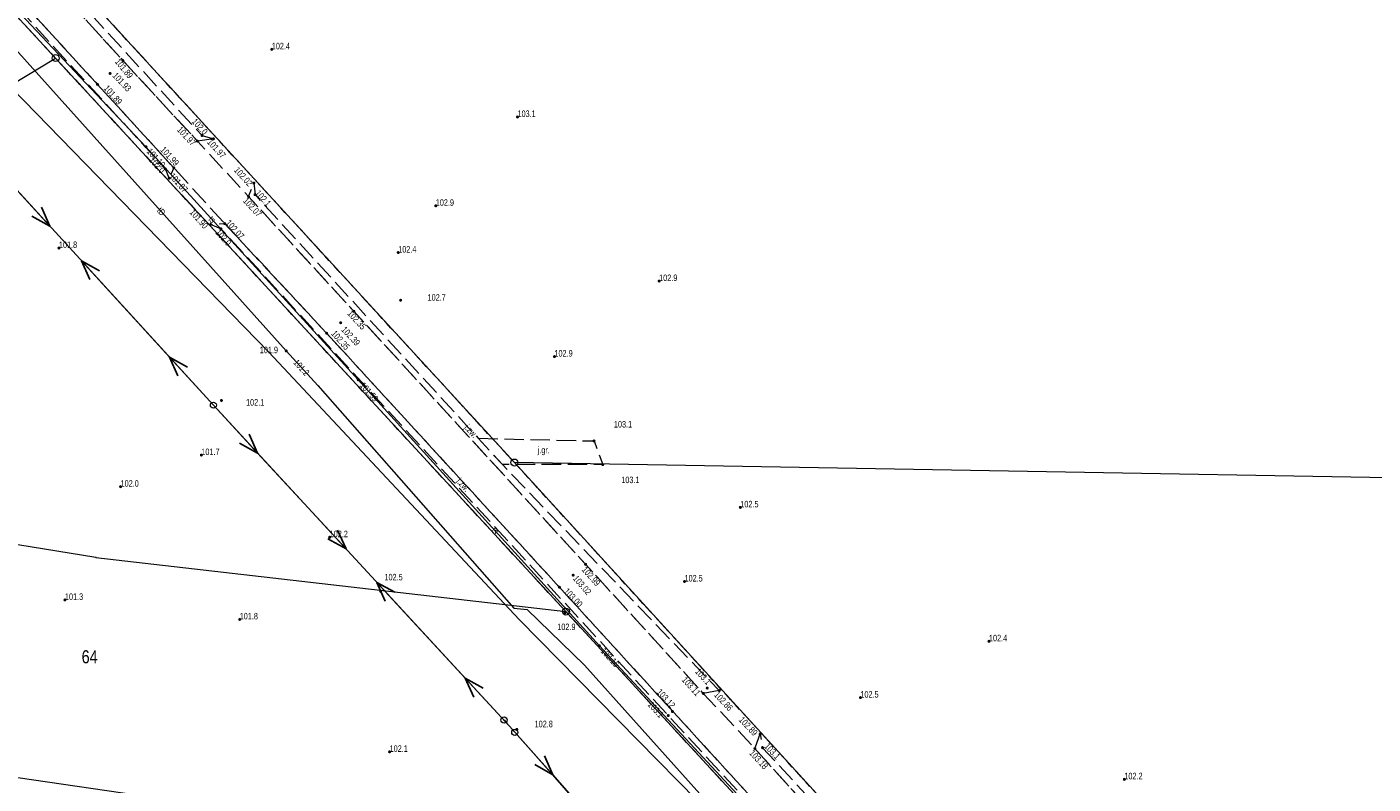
# Model space of a CAD drawing. Header units: inches. Extents: x 6497603 to 6502483, y 5925790 to 5934357.
# Tile 54 of 256: x 6499969 to 6500124, y 5926737 to 5926824. Entities that reach past the tile are written whole.
import ezdxf
from ezdxf.enums import TextEntityAlignment as Align

# ---------------------------------------------------------------- set-up
doc = ezdxf.new("R2010")
doc.units = ezdxf.units.IN
doc.header["$MEASUREMENT"] = 0
for name, pattern in [('2.25_0.75', [3, 2.25, -0.75]), ('219-1000', [0, 0]), ('egkk-1000', [3, 2.25, -0.75]), ('egug-1000', [1.5, 0.75, -0.75]), ('suep_nn_1000', [0, 0]), ('supp_1000', [1.25, 0.625, -0.625])]:
    doc.linetypes.add(name, pattern=pattern)
for name, color, linetype in [('202-punkt graniczny', 7, 'Continuous'), ('203-punkt graniczny', 7, 'Continuous'), ('211-numer działki ewidencyjnej', 7, 'Continuous'), ('217-kontur klasyfikacyjny', 7, 'Continuous'), ('218-kontur użytku gruntowego', 7, 'Continuous'), ('219-działka ewidencyjna', 7, 'Continuous'), ('jezdnia', 7, 'Continuous'), ('jezdnia-Atr17', 7, 'Continuous'), ('pikieta naturalna', 7, 'Continuous'), ('pikieta naturalna-Atr2', 7, 'Continuous'), ('pikieta sztuczna', 7, 'Continuous'), ('pikieta sztuczna-Atr2', 7, 'Continuous'), ('przewód elektroenergetyczny niskiego napięcia', 7, 'Continuous'), ('przewód telekomunikacyjny podziemny', 7, 'Continuous'), ('przewód telekomunikacyjny podziemny-Atr1', 7, 'Continuous'), ('przewód wodociągowy', 7, 'Continuous'), ('rzędna', 7, 'Continuous'), ('rzędna-Atr2', 7, 'Continuous'), ('słup przewodów napowietrznych', 7, 'Continuous')]:
    doc.layers.add(name, color=color, linetype=linetype)
doc.styles.get("Standard").update_dxf_attribs({"font": 'arial.ttf'})

# ---------------------------------------------------------------- blocks, each defined once
blk = doc.blocks.new('203')
at = {"linetype": 'Continuous', "lineweight": 0}
h = blk.add_hatch(color=0, dxfattribs=at)
edge = h.paths.add_edge_path()
edge.add_arc((0, 0), 0.09, 0, 360)
blk = doc.blocks.new('202')
at = {"color": 0, "linetype": 'Continuous', "lineweight": 0}
blk.add_circle((0, 0), 0.4, dxfattribs=at)
blk = doc.blocks.new('PW01')
at = {"linetype": 'Continuous', "lineweight": 13}
h = blk.add_hatch(color=0, dxfattribs=at)
edge = h.paths.add_edge_path()
edge.add_arc((0, 0), 0.18, 0, 360)
blk = doc.blocks.new('US15')
at = {"color": 0, "linetype": 'Continuous', "lineweight": 13}
blk.add_circle((0, 0), 0.35, dxfattribs=at)
blk = doc.blocks.new('SUEP1')
at = {"color": 0, "linetype": 'Continuous'}
for p, q in [((0, 0), (7.5, 0)), ((7.5, 0), (5.25, 0.75)), ((7.5, 0), (5.25, -0.75)), ((7.5, 0), (22.5, 0)), ((22.5, 0), (20.25, 0.75)), ((22.5, 0), (20.25, -0.75))]:
    blk.add_line(p, q, dxfattribs=at)
blk = doc.blocks.new('SM05')
at = {"color": 0, "linetype": 'Continuous', "lineweight": 13}
blk.add_circle((0, 0), 0.35, dxfattribs=at)

msp = doc.modelspace()

# ---------------------------------------------------------------- linework, layer by layer
at = {"layer": '217-kontur klasyfikacyjny', "color": 3, "linetype": 'egkk-1000', "lineweight": 18, "flags": 128}
for points in [[(6499972.58, 5926820.58), (6499918.41, 5926879.35)], [(6499969.3, 5926835.18), (6500025.35, 5926774.05)], [(6500031.28, 5926756.9), (6499972.58, 5926820.58)], [(6500025.35, 5926774.05), (6500072.48, 5926722.38)], [(6500061.42, 5926724.2), (6500031.28, 5926756.9)]]:
    msp.add_lwpolyline(points, dxfattribs=at)
at = {"layer": '218-kontur użytku gruntowego', "color": 3, "linetype": 'egug-1000', "lineweight": 18, "flags": 128}
for points in [[(6499972.58, 5926820.58), (6499918.41, 5926879.35)], [(6500025.35, 5926774.05), (6499969.3, 5926835.18)], [(6500031.28, 5926756.9), (6499972.58, 5926820.58)], [(6500072.48, 5926722.38), (6500025.35, 5926774.05)], [(6500061.42, 5926724.2), (6500031.28, 5926756.9)]]:
    msp.add_lwpolyline(points, dxfattribs=at)
at = {"layer": '219-działka ewidencyjna', "color": 3, "linetype": '219-1000', "lineweight": 18, "flags": 128}
for points in [[(6499868.23, 5926933.79), (6499972.58, 5926820.58)], [(6499969.3, 5926835.18), (6500025.35, 5926774.05)], [(6499925.04, 5926791.85), (6499972.58, 5926820.58)], [(6499972.58, 5926820.58), (6500031.28, 5926756.9)], [(6500025.35, 5926774.05), (6500072.48, 5926722.38)], [(6500187.12, 5926771.22), (6500025.35, 5926774.05)], [(6499977.23, 5926763.13), (6499921.69, 5926772.13)], [(6499977.23, 5926763.13), (6500031.28, 5926756.9)], [(6500031.28, 5926756.9), (6500061.42, 5926724.2)], [(6499915.7, 5926745.49), (6500061.42, 5926724.2)]]:
    msp.add_lwpolyline(points, dxfattribs=at)
at = {"layer": 'jezdnia', "color": 7, "linetype": '2.25_0.75', "lineweight": 18, "flags": 128}
for points in [[(6499696.37, 5927097.93), (6499699.11, 5927100.89), (6499707.59, 5927092.72), (6499718.16, 5927082.54), (6499743.88, 5927059.9), (6499746.42, 5927060.42), (6499750.85, 5927056.45), (6499750.56, 5927054.04), (6499765.59, 5927040.83), (6499772.53, 5927034.67), (6499793.54, 5927016.13), (6499795.27, 5927016.53), (6499798.85, 5927013.02), (6499798.44, 5927011.55), (6499809.05, 5927001.22), (6499816, 5926994.41), (6499818.76, 5926991.66), (6499832.64, 5926978.03), (6499837.94, 5926972.92), (6499846.75, 5926964.13), (6499853.26, 5926957.44), (6499858.4, 5926952.16), (6499864.56, 5926945.83), (6499874.4, 5926935.7), (6499901, 5926907.21), (6499908.28, 5926899.39), (6499913.4, 5926893.8), (6499927.34, 5926878.2), (6499953.52, 5926849.7), (6499980.32, 5926820.31), (6499988.89, 5926811.03), (6499994.78, 5926804.65), (6500006.89, 5926791.45), (6500033.54, 5926762.34), (6500047.08, 5926747.49), (6500053.02, 5926741.14), (6500059.07, 5926734.43), (6500057.54, 5926732.97), (6500056.17, 5926731.62), (6500030.53, 5926759.7), (6500003.76, 5926788.93), (6499992.03, 5926801.54), (6499986.19, 5926807.95), (6499977.4, 5926817.56), (6499950.45, 5926847.02), (6499924.38, 5926875.53), (6499916.38, 5926884.39), (6499906.44, 5926895.26), (6499898.16, 5926904.4), (6499871.43, 5926933.04), (6499843.92, 5926961.34), (6499816.07, 5926988.71), (6499792.62, 5927011.49), (6499769.5, 5927031.99), (6499767.32, 5927031.91), (6499762.94, 5927036.26), (6499762.83, 5927037.91), (6499747.76, 5927051.12), (6499741.06, 5927056.98), (6499715.35, 5927079.63), (6499704.45, 5927090.13)], [(6499990.74, 5926811.3), (6499988.89, 5926811.03), (6499980.32, 5926820.31), (6499953.52, 5926849.7), (6499948.58, 5926856.53), (6499934.09, 5926872.36), (6499927.34, 5926878.2), (6499913.4, 5926893.8), (6499914.46, 5926895.51), (6499914.63, 5926893.57), (6499928.4, 5926878.35), (6499934.71, 5926872.81), (6499949.2, 5926856.87), (6499954.65, 5926849.6), (6499989.43, 5926811.67)], [(6499985.65, 5926806.78), (6499985.21, 5926807.83), (6499951.55, 5926844.7), (6499923.95, 5926874.87), (6499916.01, 5926883.85), (6499914.25, 5926884.3), (6499916.38, 5926884.39), (6499924.38, 5926875.53), (6499950.45, 5926847.02), (6499977.4, 5926817.56), (6499986.19, 5926807.95)], [(6500048.92, 5926747.81), (6500047.08, 5926747.49), (6500033.54, 5926762.34), (6500006.89, 5926791.45), (6499994.78, 5926804.65), (6499995.39, 5926806.21), (6499995.52, 5926804.87), (6500021.2, 5926776.84), (6500023.97, 5926773.82)], [(6500056.08, 5926729.24), (6500055.8, 5926731.12), (6500043.05, 5926744.94), (6499991.6, 5926800.95), (6499990.42, 5926801.44), (6499992.03, 5926801.54), (6500003.76, 5926788.93), (6500030.53, 5926759.7), (6500056.17, 5926731.62), (6500056.42, 5926731.34)], [(6500021.2, 5926776.84), (6500034.51, 5926776.53), (6500035.52, 5926773.81), (6500023.97, 5926773.82)], [(6500077.99, 5926716.3), (6500075.79, 5926716.43), (6500059.07, 5926734.43), (6500053.02, 5926741.14), (6500053.62, 5926742.82), (6500053.9, 5926741.23), (6500076.43, 5926716.88)]]:
    msp.add_lwpolyline(points, close=True, dxfattribs=at)
at = {"layer": 'przewód elektroenergetyczny niskiego napięcia', "color": 1, "linetype": 'suep_nn_1000', "lineweight": 18, "flags": 128}
for points in [[(6499956.74, 5926817.86), (6499990.74, 5926780.65)], [(6499990.74, 5926780.65), (6500024.78, 5926743.72)], [(6500024.78, 5926743.72), (6499990.74, 5926780.65)], [(6500024.78, 5926743.72), (6500051.27, 5926713.84)]]:
    msp.add_lwpolyline(points, dxfattribs=at)
at = {"layer": 'przewód telekomunikacyjny podziemny', "color": 30, "linetype": 'Continuous', "lineweight": 18, "flags": 128}
for points in [[(6499915.01, 5926883.62), (6499920.63, 5926877.53), (6499961.58, 5926833.07), (6499982.98, 5926810.38), (6500007.39, 5926783.56), (6500035.13, 5926752.96), (6500062.91, 5926723.04), (6500062.66, 5926722.84)], [(6499649.71, 5926827.55), (6499674.82, 5926828.42), (6499708.47, 5926826.45), (6499749.47, 5926824.93), (6499781.94, 5926825.69), (6499830.17, 5926835.26), (6499850.31, 5926836.67), (6499877.31, 5926837.95), (6499879.78, 5926865.72), (6499881.03, 5926874.45), (6499911.43, 5926881.68), (6499913.16, 5926881.83), (6499948.36, 5926841.83), (6499966.98, 5926822.74), (6499999.11, 5926786.89), (6500002.75, 5926782.92), (6500025.29, 5926757.31), (6500026.84, 5926757.15), (6500033.4, 5926750.75), (6500050.31, 5926731.87), (6500069.37, 5926712.6), (6500091.11, 5926688.86), (6500119.78, 5926658.25), (6500132.73, 5926644.64)]]:
    msp.add_lwpolyline(points, dxfattribs=at)
at = {"layer": 'przewód wodociągowy', "color": 5, "linetype": 'Continuous', "lineweight": 18, "flags": 128}
msp.add_lwpolyline([(6499646.22, 5927020.61), (6499677.68, 5927036.09), (6499706.55, 5927049.13), (6499726.79, 5927056.56), (6499742.13, 5927048.46), (6499776.23, 5927018.8), (6499803.9, 5926996.46), (6499832.24, 5926968.38), (6499846.76, 5926954.37), (6499862.58, 5926937.44), (6499886.5, 5926911.32), (6499908.78, 5926882.29), (6499928.76, 5926859.78), (6499961.87, 5926822.9), (6499997.11, 5926786.73), (6500025.9, 5926755.99), (6500048.68, 5926732.82)], dxfattribs=at)
at = {"layer": 'słup przewodów napowietrznych', "color": 7, "linetype": 'supp_1000', "lineweight": 18, "flags": 128}
msp.add_lwpolyline([(6500024.16, 5926744.43), (6500025.4, 5926743)], dxfattribs=at)

# ---------------------------------------------------------------- block references
at = {"layer": '202-punkt graniczny', "color": 7, "linetype": 'Continuous', "lineweight": 18}
for p in [(6499972.58, 5926820.58), (6500025.35, 5926774.05), (6500031.28, 5926756.9)]:
    msp.add_blockref('202', p, dxfattribs=at)
at = {"layer": '203-punkt graniczny', "color": 3, "linetype": 'Continuous', "lineweight": 18}
msp.add_blockref('203', (6499977.23, 5926763.13), dxfattribs=at)
at = {"layer": 'pikieta naturalna', "color": 7, "linetype": 'Continuous', "lineweight": 13}
for p in [(6499997.45, 5926821.59), (6500025.71, 5926813.81), (6499989.43, 5926811.67), (6499985.21, 5926807.83), (6499995.52, 5926804.87), (6500016.31, 5926803.59), (6499991.6, 5926800.95), (6499972.97, 5926798.73), (6500011.99, 5926798.21), (6500042, 5926794.93), (6500012.27, 5926792.72), (6499999.11, 5926786.89), (6500029.96, 5926786.24), (6499991.66, 5926781.19), (6500034.51, 5926776.53), (6499989.35, 5926774.91), (6500035.52, 5926773.81), (6499980.06, 5926771.27), (6500051.34, 5926768.89), (6500004.11, 5926765.46), (6500009.97, 5926759.25), (6500044.92, 5926760.36), (6499973.66, 5926758.24), (6500031.16, 5926756.76), (6499993.76, 5926756), (6500079.94, 5926753.48), (6500047.53, 5926748.1), (6500065.15, 5926747), (6500043.05, 5926744.94), (6500025.63, 5926743.34), (6500011, 5926740.76), (6500053.9, 5926741.23), (6500095.51, 5926737.6)]:
    msp.add_blockref('PW01', p, dxfattribs=at)
at = {"layer": 'pikieta sztuczna', "color": 7, "linetype": 'Continuous', "lineweight": 13}
for p in [(6499980.32, 5926820.31), (6499978.85, 5926818.82), (6499977.4, 5926817.56), (6499988.89, 5926811.03), (6499990.74, 5926811.3), (6499986.19, 5926807.95), (6499985.65, 5926806.78), (6499995.39, 5926806.2), (6499994.78, 5926804.65), (6499990.42, 5926801.44), (6499992.03, 5926801.54), (6500005.37, 5926790.13), (6500006.89, 5926791.45), (6500003.76, 5926788.93), (6500033.54, 5926762.34), (6500032.11, 5926761.09), (6500030.53, 5926759.7), (6500047.08, 5926747.49), (6500048.92, 5926747.81), (6500043.53, 5926745.4), (6500053.62, 5926742.82), (6500053.02, 5926741.14)]:
    msp.add_blockref('PW01', p, dxfattribs=at)
at = {"layer": 'przewód elektroenergetyczny niskiego napięcia', "color": 1, "linetype": 'Continuous', "lineweight": 18}
for p, rotation in [((6499956.74, 5926817.86), 312.419), ((6499990.74, 5926780.65), 132.419), ((6499990.74, 5926780.65), 312.668), ((6500024.78, 5926743.72), 132.668), ((6500024.78, 5926743.72), 311.558)]:
    msp.add_blockref('SUEP1', p, dxfattribs=dict(at, rotation=rotation))
at = {"layer": 'rzędna', "color": 30, "linetype": 'Continuous', "lineweight": 18}
for p in [(6499982.98, 5926810.38), (6499999.11, 5926786.89), (6500007.39, 5926783.56), (6500035.13, 5926752.96)]:
    msp.add_blockref('PW01', p, dxfattribs=at)
at = {"layer": 'słup przewodów napowietrznych', "color": 7, "linetype": 'Continuous', "lineweight": 18}
for name, p in [('US15', (6499990.74, 5926780.65)), ('SM05', (6500024.16, 5926744.43)), ('SM05', (6500025.4, 5926743))]:
    msp.add_blockref(name, p, dxfattribs=at)

# ---------------------------------------------------------------- texts
at = {"layer": '211-numer działki ewidencyjnej', "color": 3, "linetype": 'Continuous', "lineweight": 18, "width": 0.79}
msp.add_text('64', height=1.5, dxfattribs=at).set_placement((6499975.58, 5926752.45), align=Align.TOP_LEFT)
at = {"layer": 'jezdnia-Atr17', "color": 7, "width": 0.667}
for rotation, p in [(312.494, (6500019.53, 5926778.03)), (312.569, (6500018.62, 5926771.84))]:
    msp.add_text('j.zw.', height=0.75, rotation=rotation, dxfattribs=at).set_placement(p)
msp.add_text('j.gr.', height=0.75, dxfattribs=at).set_placement((6500028.03, 5926775.12))
at = {"layer": 'pikieta naturalna-Atr2', "color": 7, "width": 0.667}
for s, p in [('102.4', (6499997.45, 5926821.59)), ('103.1', (6500025.71, 5926813.81)), ('102.9', (6500016.31, 5926803.59)), ('101.8', (6499972.97, 5926798.73)), ('102.4', (6500011.99, 5926798.21)), ('102.9', (6500042, 5926794.93)), ('102.7', (6500015.37, 5926792.67)), ('101.9', (6499996.07, 5926786.63)), ('102.9', (6500029.96, 5926786.24)), ('102.1', (6499994.49, 5926780.6)), ('103.1', (6500036.8, 5926778.08)), ('101.7', (6499989.35, 5926774.91)), ('102.0', (6499980.06, 5926771.27)), ('103.1', (6500037.65, 5926771.68)), ('102.5', (6500051.34, 5926768.89)), ('102.2', (6500004.11, 5926765.46)), ('102.5', (6500010.41, 5926760.49)), ('102.5', (6500044.92, 5926760.36)), ('101.3', (6499973.66, 5926758.24)), ('101.8', (6499993.76, 5926756)), ('102.9', (6500030.29, 5926754.77)), ('102.4', (6500079.94, 5926753.48)), ('102.5', (6500065.15, 5926747)), ('102.8', (6500027.68, 5926743.59)), ('102.1', (6500011, 5926740.76)), ('102.2', (6500095.51, 5926737.6))]:
    msp.add_text(s, height=0.75, dxfattribs=at).set_placement(p)
for s, rotation, p in [('102.0', 312.519, (6499988.74, 5926813.73)), ('102.0', 312.394, (6499983.82, 5926809.3)), ('102.1', 312.494, (6499996.02, 5926805.49)), ('102.0', 312.569, (6499991.46, 5926800.97)), ('103.1', 312.494, (6500046.63, 5926750.45)), ('103.1', 312.569, (6500041.18, 5926746.65)), ('103.1', 312.787, (6500054.58, 5926741.86))]:
    msp.add_text(s, height=0.75, rotation=rotation, dxfattribs=at).set_placement(p, align=Align.TOP_LEFT)
at = {"layer": 'pikieta sztuczna-Atr2', "color": 7, "width": 0.667}
for s, rotation, p in [('101.89', 309.081, (6499979.36, 5926820.14)), ('101.93', 313.451, (6499979.07, 5926818.51)), ('101.89', 311.348, (6499978.06, 5926817.06)), ('102.35', 312.064, (6500006.09, 5926791.15)), ('102.35', 311.444, (6500004.23, 5926788.84)), ('102.39', 313.264, (6500005.38, 5926789.27)), ('103.02', 311.254, (6500032.03, 5926760.66)), ('102.99', 311.615, (6500033.05, 5926761.67)), ('103.00', 313.726, (6500030.97, 5926759.17))]:
    msp.add_text(s, height=0.75, rotation=rotation, dxfattribs=at).set_placement(p)
for s, rotation, p in [('101.97', 312.503, (6499987.05, 5926812.79)), ('101.97', 312.413, (6499990.51, 5926811.37)), ('101.99', 312.428, (6499985.13, 5926810.49)), ('101.87', 311.773, (6499986.16, 5926807.44)), ('102.02', 312.413, (6499993.6, 5926808.14)), ('102.07', 312.457, (6499994.64, 5926804.62)), ('101.90', 311.773, (6499988.5, 5926803.29)), ('102.07', 312.531, (6499992.63, 5926802.06)), ('103.11', 312.457, (6500045.1, 5926749.5)), ('103.12', 312.531, (6500042.21, 5926748.09)), ('102.86', 313.343, (6500048.8, 5926747.77)), ('102.89', 313.343, (6500051.65, 5926744.9)), ('103.18', 312.66, (6500052.86, 5926741.07))]:
    msp.add_text(s, height=0.75, rotation=rotation, dxfattribs=at).set_placement(p, align=Align.TOP_LEFT)
at = {"layer": 'przewód telekomunikacyjny podziemny-Atr1', "color": 30, "width": 0.667}
for s, rotation, p in [('tD', 311.867, (6499984.46, 5926803.24)), ('ts', 312.306, (6499990.38, 5926802.25)), ('ts', 312.193, (6500022.92, 5926766.43))]:
    msp.add_text(s, height=0.75, rotation=rotation, dxfattribs=at).set_placement(p, align=Align.MIDDLE_LEFT)
at = {"layer": 'rzędna-Atr2', "color": 30, "width": 0.667}
for s, rotation, p in [('101.10', 312.306, (6499983.29, 5926810.04)), ('101.2', 312.517, (6500000.16, 5926785.75)), ('101.59', 312.193, (6500007.79, 5926783.12)), ('102.16', 312.428, (6500035.49, 5926752.57))]:
    msp.add_text(s, height=0.75, rotation=rotation, dxfattribs=at).set_placement(p, align=Align.MIDDLE_LEFT)

doc.saveas('drawing.dxf')
